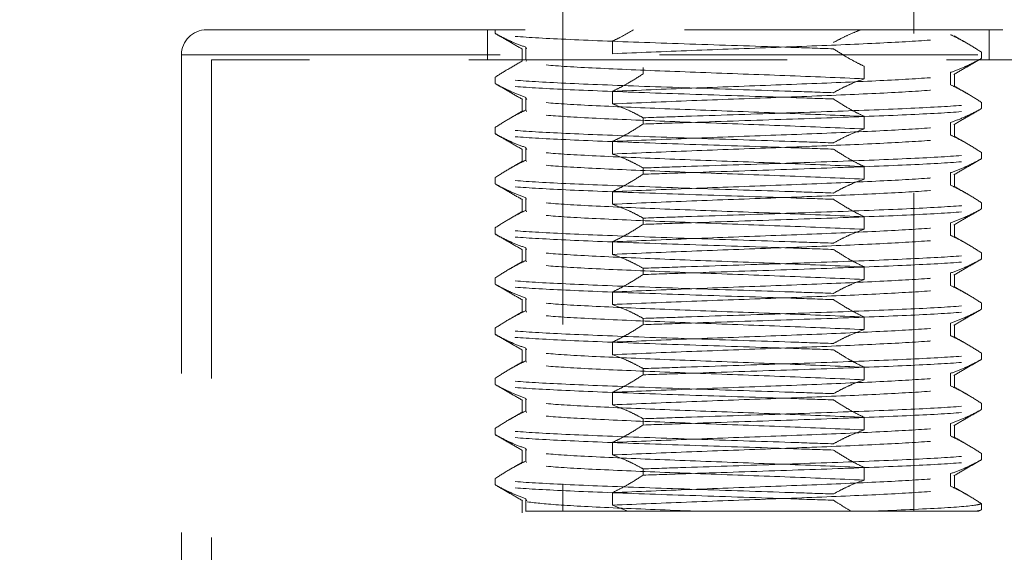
# Model space of a CAD drawing. Header units: millimetres. Extents: x 621 to 813, y 304 to 665.
# Tile 3 of 32: x 633.25 to 637.18, y 327.16 to 329.29. Entities that reach past the tile are written whole.
import ezdxf

# ---------------------------------------------------------------- set-up
doc = ezdxf.new("R2010")
doc.units = ezdxf.units.MM
doc.linetypes.add('HIDDEN', pattern=[1.905, 1.27, -0.635])

msp = doc.modelspace()

# ---------------------------------------------------------------- linework, layer by layer
at = {"color": 7, "linetype": 'HIDDEN', "lineweight": 18}
for p, q in [((635.417, 331.2462), (635.417, 327.3262)), ((634.717, 331.1462), (634.717, 329.2462)), ((636.817, 327.3262), (636.817, 329.7884)), ((633.997, 329.2462), (638.237, 329.2462)), ((635.117, 329.2462), (635.117, 329.1262)), ((635.1475, 329.2319), (635.1475, 329.2462)), ((637.117, 329.1262), (637.117, 329.2462)), ((635.2553, 329.1705), (635.2553, 329.1205)), ((635.2703, 329.1766), (635.2703, 329.1266)), ((635.2727, 329.1706), (635.2703, 329.1766)), ((635.615, 329.1508), (635.615, 329.2008)), ((633.897, 329.1462), (633.897, 321.2462)), ((633.8973, 329.1462), (638.331, 329.1462)), ((637.0865, 329.1319), (637.0865, 329.1569)), ((638.217, 329.1262), (634.017, 329.1262)), ((634.017, 329.1262), (634.017, 321.2462)), ((635.2727, 329.1206), (635.2719, 329.1226)), ((635.7377, 329.0954), (635.7377, 329.0704)), ((636.6191, 329.0508), (636.6191, 329.1008)), ((635.1475, 329.0319), (635.1475, 329.0569)), ((636.9637, 329.0766), (636.9637, 329.0266)), ((636.9788, 329.0205), (636.9788, 329.0705)), ((635.2553, 328.9705), (635.2553, 328.9205)), ((635.2703, 328.9766), (635.2703, 328.9266)), ((635.2736, 328.9685), (635.2703, 328.9766)), ((635.615, 328.9508), (635.615, 329.0008)), ((637.0865, 328.9319), (637.0865, 328.9569)), ((635.2727, 328.9206), (635.2703, 328.9266)), ((635.7377, 328.8954), (635.7377, 328.8704)), ((636.6191, 328.8508), (636.6191, 328.9008)), ((635.1475, 328.8319), (635.1475, 328.8569)), ((636.9637, 328.8766), (636.9637, 328.8266)), ((636.9788, 328.8205), (636.9788, 328.8705)), ((635.2703, 328.7766), (635.2703, 328.7266)), ((635.2736, 328.7685), (635.2703, 328.7766)), ((635.615, 328.7508), (635.615, 328.8008)), ((635.2553, 328.7705), (635.2553, 328.7205)), ((637.0865, 328.7319), (637.0865, 328.7569)), ((635.2727, 328.7206), (635.2703, 328.7266)), ((635.7377, 328.6954), (635.7377, 328.6704)), ((636.6191, 328.6508), (636.6191, 328.7008)), ((635.1475, 328.6319), (635.1475, 328.6569)), ((636.9637, 328.6766), (636.9637, 328.6266)), ((636.9788, 328.6205), (636.9788, 328.6705)), ((635.615, 328.5508), (635.615, 328.6008)), ((635.2553, 328.5705), (635.2553, 328.5205)), ((635.2703, 328.5766), (635.2703, 328.5266)), ((635.2727, 328.5706), (635.2703, 328.5766)), ((637.0865, 328.5319), (637.0865, 328.5569)), ((635.2727, 328.5206), (635.2703, 328.5266)), ((636.6191, 328.4508), (636.6191, 328.5008)), ((635.7377, 328.4954), (635.7377, 328.4704)), ((636.9637, 328.4766), (636.9637, 328.4266)), ((636.9788, 328.4205), (636.9788, 328.4705)), ((635.1475, 328.4319), (635.1475, 328.4569)), ((635.615, 328.3508), (635.615, 328.4008)), ((635.2553, 328.3705), (635.2553, 328.3205)), ((635.2703, 328.3766), (635.2703, 328.3266)), ((635.2727, 328.3706), (635.2703, 328.3766)), ((637.0865, 328.3319), (637.0865, 328.3569)), ((635.2727, 328.3206), (635.2703, 328.3266)), ((635.7377, 328.2954), (635.7377, 328.2704)), ((636.6191, 328.2508), (636.6191, 328.3008)), ((636.9637, 328.2766), (636.9637, 328.2266)), ((636.9788, 328.2205), (636.9788, 328.2705)), ((635.1475, 328.2319), (635.1475, 328.2569)), ((635.615, 328.1508), (635.615, 328.2008)), ((635.2553, 328.1705), (635.2553, 328.1205)), ((635.2703, 328.1766), (635.2703, 328.1266)), ((635.2727, 328.1706), (635.2703, 328.1766)), ((637.0865, 328.1319), (637.0865, 328.1569)), ((635.2727, 328.1206), (635.2703, 328.1266)), ((635.7377, 328.0954), (635.7377, 328.0704)), ((636.6191, 328.0508), (636.6191, 328.1008)), ((636.9637, 328.0766), (636.9637, 328.0266)), ((636.9788, 328.0205), (636.9788, 328.0705)), ((635.1475, 328.0319), (635.1475, 328.0569)), ((635.615, 327.9508), (635.615, 328.0008)), ((635.2553, 327.9705), (635.2553, 327.9205)), ((635.2703, 327.9766), (635.2703, 327.9266)), ((635.2727, 327.9706), (635.2703, 327.9766)), ((637.0865, 327.9319), (637.0865, 327.9569)), ((635.2727, 327.9206), (635.2703, 327.9266)), ((635.7377, 327.8954), (635.7377, 327.8704)), ((636.6191, 327.8508), (636.6191, 327.9008)), ((636.9637, 327.8766), (636.9637, 327.8266)), ((636.9788, 327.8205), (636.9788, 327.8705)), ((635.1475, 327.8319), (635.1475, 327.8569)), ((635.615, 327.7508), (635.615, 327.8008)), ((635.2553, 327.7705), (635.2553, 327.7205)), ((635.2703, 327.7766), (635.2703, 327.7266)), ((635.2727, 327.7706), (635.2703, 327.7766)), ((637.0865, 327.7319), (637.0865, 327.7569)), ((635.2727, 327.7206), (635.2703, 327.7266)), ((635.7377, 327.6954), (635.7377, 327.6704)), ((636.6191, 327.6508), (636.6191, 327.7008)), ((636.9637, 327.6766), (636.9637, 327.6266)), ((635.1475, 327.6319), (635.1475, 327.6569)), ((636.9788, 327.6205), (636.9788, 327.6705)), ((635.615, 327.5508), (635.615, 327.6008)), ((635.2553, 327.5705), (635.2553, 327.5205)), ((635.2703, 327.5766), (635.2703, 327.5266)), ((635.2727, 327.5706), (635.2703, 327.5766)), ((637.0865, 327.5319), (637.0865, 327.5569)), ((635.2727, 327.5206), (635.2703, 327.5266)), ((635.7377, 327.4954), (635.7377, 327.4704)), ((636.6191, 327.4508), (636.6191, 327.5008)), ((635.1475, 327.4319), (635.1475, 327.4569)), ((636.9637, 327.4766), (636.9637, 327.4266)), ((636.9788, 327.4205), (636.9788, 327.4705)), ((635.615, 327.3508), (635.615, 327.4008)), ((635.2553, 327.3705), (635.2553, 327.3205)), ((635.2703, 327.3766), (635.2703, 327.3266)), ((635.2735, 327.3686), (635.2703, 327.3766)), ((635.2685, 327.3262), (635.2703, 327.3266)), ((635.2685, 327.3262), (635.2695, 327.3262)), ((635.2703, 327.3266), (635.2695, 327.3262)), ((635.2695, 327.3262), (635.6771, 327.3262)), ((635.6771, 327.3262), (635.615, 327.3508)), ((636.6388, 327.3262), (636.5692, 327.3262)), ((637.0642, 327.3262), (636.6388, 327.3262)), ((637.0642, 327.3262), (637.0865, 327.3319)), ((637.076, 327.3262), (637.0642, 327.3262)), ((637.0865, 327.3319), (637.076, 327.3262)), ((637.0865, 327.3319), (637.0865, 327.3569))]:
    msp.add_line(p, q, dxfattribs=at)
at = {"color": 7, "linetype": 'Continuous', "lineweight": 25}
msp.add_arc((636.117, 317.5506), 15, 100.58418, 244.32071, dxfattribs=at)
at = {"color": 7, "linetype": 'HIDDEN', "lineweight": 18}
for centre, radius, start, end in [((636.117, 317.5506), 14.6, 94.3209, 247.80826), ((633.997, 329.1462), 0.1, 90, 180)]:
    msp.add_arc(centre, radius, start, end, dxfattribs=at)
for points, knots in [([(635.615, 329.2008), (635.6265, 329.2063), (635.6548, 329.22), (635.6828, 329.2364), (635.6993, 329.2462)], [0, 0, 0, 0, 0.406614, 1, 1, 1, 1]), ([(636.4963, 329.1954), (636.5077, 329.2016), (636.5315, 329.2145), (636.568, 329.2317), (636.5932, 329.2413), (636.6058, 329.2462)], [0, 0, 0, 0, 0.316463, 0.658022, 1, 1, 1, 1]), ([(635.1475, 329.2319), (635.159, 329.2257), (635.1818, 329.2134), (635.2227, 329.194), (635.2523, 329.1831), (635.2703, 329.1766)], [0, 0, 0, 0, 0.282643, 0.565293, 1, 1, 1, 1]), ([(636.4963, 329.1704), (636.4402, 329.1723), (636.2651, 329.1783), (635.9429, 329.1887), (635.5815, 329.2012), (635.3024, 329.2136), (635.1693, 329.2241), (635.1528, 329.23), (635.1475, 329.2319)], [0, 0, 0, 0, 0.095434, 0.297717, 0.5, 0.702283, 0.904566, 1, 1, 1, 1]), ([(635.1486, 329.2311), (635.1667, 329.2207), (635.2029, 329.1998), (635.239, 329.1789), (635.2571, 329.1684)], [0, 0, 0, 0, 0.500036, 1, 1, 1, 1]), ([(635.615, 329.1508), (635.7174, 329.1551), (635.9194, 329.1635), (636.272, 329.1762), (636.5932, 329.1887), (636.8386, 329.2012), (636.9773, 329.2125), (636.9666, 329.2196), (636.9621, 329.2226)], [0, 0, 0, 0, 0.179296, 0.353411, 0.527526, 0.701641, 0.875756, 1, 1, 1, 1]), ([(636.9637, 329.2266), (636.9752, 329.221), (636.9983, 329.2098), (637.0393, 329.187), (637.0685, 329.1684), (637.0865, 329.1569)], [0, 0, 0, 0, 0.278221, 0.556433, 1, 1, 1, 1]), ([(637.0317, 329.1909), (637.0315, 329.191), (637.0133, 329.2015), (636.9951, 329.212), (636.9771, 329.2225)], [0, 0, 0, 0, 0.006872, 1, 1, 1, 1]), ([(636.6191, 329.1008), (636.6075, 329.1064), (636.5845, 329.1175), (636.5435, 329.1403), (636.5142, 329.159), (636.4963, 329.1704)], [0, 0, 0, 0, 0.278221, 0.556433, 1, 1, 1, 1]), ([(637.0865, 329.1319), (637.075, 329.1257), (637.0522, 329.1134), (637.0113, 329.094), (636.9817, 329.0831), (636.9637, 329.0766)], [0, 0, 0, 0, 0.282643, 0.565293, 1, 1, 1, 1]), ([(636.977, 329.0684), (636.995, 329.0789), (637.0312, 329.0998), (637.0673, 329.1207), (637.0854, 329.1311)], [0, 0, 0, 0, 0.499964, 1, 1, 1, 1]), ([(635.2024, 329.0909), (635.2021, 329.0907), (635.1836, 329.0805), (635.1655, 329.0686), (635.1475, 329.0569)], [0, 0, 0, 0, 0.01433, 1, 1, 1, 1]), ([(635.2569, 329.1225), (635.2389, 329.112), (635.2207, 329.1015), (635.2025, 329.091), (635.2023, 329.0909)], [0, 0, 0, 0, 0.993128, 1, 1, 1, 1]), ([(636.6191, 329.0508), (636.5167, 329.0551), (636.3148, 329.0635), (635.9614, 329.0762), (635.6432, 329.0887), (635.3864, 329.1012), (635.3125, 329.1095), (635.2755, 329.1137)], [0, 0, 0, 0, 0.204733, 0.403549, 0.602366, 0.801183, 1, 1, 1, 1]), ([(636.4963, 328.9954), (636.4402, 328.9973), (636.2651, 329.0033), (635.9429, 329.0137), (635.5815, 329.0262), (635.3024, 329.0386), (635.1693, 329.0491), (635.1528, 329.055), (635.1475, 329.0569)], [0, 0, 0, 0, 0.095434, 0.297717, 0.5, 0.702283, 0.904566, 1, 1, 1, 1]), ([(635.615, 329.0008), (635.7174, 329.0051), (635.9194, 329.0135), (636.2719, 329.0262), (636.5935, 329.0387), (636.8376, 329.0512), (636.9722, 329.0618), (636.9641, 329.0683), (636.9613, 329.0706)], [0, 0, 0, 0, 0.1844717, 0.3636132, 0.5427547, 0.7218962, 0.9010376, 1, 1, 1, 1]), ([(635.615, 329.0008), (635.6265, 329.0064), (635.6495, 329.0175), (635.6905, 329.0403), (635.7198, 329.059), (635.7377, 329.0704)], [0, 0, 0, 0, 0.278221, 0.556433, 1, 1, 1, 1]), ([(636.4963, 328.9954), (636.5077, 329.0016), (636.5306, 329.014), (636.5714, 329.0333), (636.6011, 329.0442), (636.6191, 329.0508)], [0, 0, 0, 0, 0.282643, 0.565293, 1, 1, 1, 1]), ([(635.1475, 329.0319), (635.159, 329.0257), (635.1818, 329.0134), (635.2227, 328.994), (635.2523, 328.9831), (635.2703, 328.9766)], [0, 0, 0, 0, 0.282643, 0.565293, 1, 1, 1, 1]), ([(636.4963, 328.9704), (636.4402, 328.9723), (636.2651, 328.9783), (635.9429, 328.9887), (635.5815, 329.0012), (635.3024, 329.0136), (635.1693, 329.0241), (635.1528, 329.03), (635.1475, 329.0319)], [0, 0, 0, 0, 0.095434, 0.297717, 0.5, 0.702283, 0.904566, 1, 1, 1, 1]), ([(635.1486, 329.0311), (635.1667, 329.0207), (635.2029, 328.9998), (635.239, 328.9789), (635.2571, 328.9684)], [0, 0, 0, 0, 0.500036, 1, 1, 1, 1]), ([(635.615, 328.9508), (635.7174, 328.9551), (635.9194, 328.9635), (636.2719, 328.9762), (636.5935, 328.9887), (636.8376, 329.0012), (636.9722, 329.0118), (636.9642, 329.0183), (636.9613, 329.0206)], [0, 0, 0, 0, 0.184426, 0.363522, 0.542619, 0.721716, 0.900812, 1, 1, 1, 1]), ([(636.9637, 329.0266), (636.9752, 329.021), (636.9983, 329.0098), (637.0393, 328.987), (637.0685, 328.9684), (637.0865, 328.9569)], [0, 0, 0, 0, 0.278221, 0.556433, 1, 1, 1, 1]), ([(637.0317, 328.9909), (637.0315, 328.991), (637.0133, 329.0015), (636.9951, 329.012), (636.9771, 329.0225)], [0, 0, 0, 0, 0.006872, 1, 1, 1, 1]), ([(636.6191, 328.9008), (636.6075, 328.9064), (636.5845, 328.9175), (636.5435, 328.9403), (636.5142, 328.959), (636.4963, 328.9704)], [0, 0, 0, 0, 0.278221, 0.556433, 1, 1, 1, 1]), ([(636.6191, 328.9008), (636.5167, 328.9051), (636.3148, 328.9135), (635.9614, 328.9262), (635.6432, 328.9387), (635.3864, 328.9512), (635.3125, 328.9595), (635.2755, 328.9637)], [0, 0, 0, 0, 0.204733, 0.403549, 0.602366, 0.801183, 1, 1, 1, 1]), ([(635.7377, 328.8954), (635.7263, 328.9016), (635.7034, 328.914), (635.6626, 328.9333), (635.6329, 328.9442), (635.615, 328.9508)], [0, 0, 0, 0, 0.2826427, 0.5652926, 1, 1, 1, 1]), ([(635.7377, 328.8954), (635.7938, 328.8973), (635.9689, 328.9033), (636.2911, 328.9137), (636.6526, 328.9262), (636.9316, 328.9386), (637.0647, 328.9491), (637.0812, 328.955), (637.0865, 328.9569)], [0, 0, 0, 0, 0.095434, 0.297717, 0.5, 0.702283, 0.904566, 1, 1, 1, 1]), ([(635.7377, 328.8704), (635.7938, 328.8723), (635.9689, 328.8783), (636.2911, 328.8887), (636.6526, 328.9012), (636.9316, 328.9136), (637.0647, 328.9241), (637.0812, 328.93), (637.0865, 328.9319)], [0, 0, 0, 0, 0.095434, 0.297717, 0.5, 0.702283, 0.904566, 1, 1, 1, 1]), ([(637.0865, 328.9319), (637.075, 328.9257), (637.0522, 328.9134), (637.0113, 328.894), (636.9817, 328.8831), (636.9637, 328.8766)], [0, 0, 0, 0, 0.282643, 0.565293, 1, 1, 1, 1]), ([(636.977, 328.8684), (636.995, 328.8789), (637.0312, 328.8998), (637.0673, 328.9207), (637.0854, 328.9311)], [0, 0, 0, 0, 0.499964, 1, 1, 1, 1]), ([(635.2703, 328.9266), (635.2588, 328.921), (635.2357, 328.9098), (635.1947, 328.887), (635.1655, 328.8684), (635.1475, 328.8569)], [0, 0, 0, 0, 0.278221, 0.556433, 1, 1, 1, 1]), ([(635.2569, 328.9225), (635.2389, 328.912), (635.2207, 328.9015), (635.2025, 328.891), (635.2023, 328.8909)], [0, 0, 0, 0, 0.993128, 1, 1, 1, 1]), ([(636.6191, 328.8508), (636.5167, 328.8551), (636.3148, 328.8635), (635.9614, 328.8762), (635.6432, 328.8887), (635.3864, 328.9012), (635.3125, 328.9095), (635.2755, 328.9137)], [0, 0, 0, 0, 0.204733, 0.403549, 0.602366, 0.801183, 1, 1, 1, 1]), ([(636.4963, 328.7954), (636.4402, 328.7973), (636.2651, 328.8033), (635.9429, 328.8137), (635.5815, 328.8262), (635.3024, 328.8386), (635.1693, 328.8491), (635.1528, 328.855), (635.1475, 328.8569)], [0, 0, 0, 0, 0.095434, 0.297717, 0.5, 0.702283, 0.904566, 1, 1, 1, 1]), ([(635.615, 328.8008), (635.7174, 328.8051), (635.9194, 328.8135), (636.2719, 328.8262), (636.5935, 328.8387), (636.8376, 328.8512), (636.9722, 328.8618), (636.9641, 328.8683), (636.9613, 328.8706)], [0, 0, 0, 0, 0.184472, 0.363613, 0.542755, 0.721896, 0.901038, 1, 1, 1, 1]), ([(635.615, 328.8008), (635.6265, 328.8064), (635.6495, 328.8175), (635.6905, 328.8403), (635.7198, 328.859), (635.7377, 328.8704)], [0, 0, 0, 0, 0.278221, 0.556433, 1, 1, 1, 1]), ([(635.1475, 328.8319), (635.159, 328.8257), (635.1818, 328.8134), (635.2227, 328.794), (635.2523, 328.7831), (635.2703, 328.7766)], [0, 0, 0, 0, 0.282643, 0.565293, 1, 1, 1, 1]), ([(636.4963, 328.7704), (636.4402, 328.7723), (636.2651, 328.7783), (635.9429, 328.7887), (635.5815, 328.8012), (635.3024, 328.8136), (635.1693, 328.8241), (635.1528, 328.83), (635.1475, 328.8319)], [0, 0, 0, 0, 0.095434, 0.297717, 0.5, 0.702283, 0.904566, 1, 1, 1, 1]), ([(635.1486, 328.8311), (635.1667, 328.8207), (635.2029, 328.7998), (635.239, 328.7789), (635.2571, 328.7684)], [0, 0, 0, 0, 0.500036, 1, 1, 1, 1]), ([(635.615, 328.7508), (635.7174, 328.7551), (635.9194, 328.7635), (636.2719, 328.7762), (636.5935, 328.7887), (636.8376, 328.8012), (636.9722, 328.8118), (636.9642, 328.8183), (636.9613, 328.8206)], [0, 0, 0, 0, 0.184426, 0.363522, 0.542619, 0.721716, 0.900812, 1, 1, 1, 1]), ([(636.4963, 328.7954), (636.5077, 328.8016), (636.5306, 328.814), (636.5714, 328.8333), (636.6011, 328.8442), (636.6191, 328.8508)], [0, 0, 0, 0, 0.282643, 0.565293, 1, 1, 1, 1]), ([(636.9637, 328.8266), (636.9752, 328.821), (636.9983, 328.8098), (637.0393, 328.787), (637.0685, 328.7684), (637.0865, 328.7569)], [0, 0, 0, 0, 0.278221, 0.556433, 1, 1, 1, 1]), ([(637.0317, 328.7909), (637.0315, 328.791), (637.0133, 328.8015), (636.9951, 328.812), (636.9771, 328.8225)], [0, 0, 0, 0, 0.006872, 1, 1, 1, 1]), ([(636.6191, 328.7008), (636.5167, 328.7051), (636.3148, 328.7135), (635.9614, 328.7262), (635.6432, 328.7387), (635.3864, 328.7512), (635.3125, 328.7595), (635.2755, 328.7637)], [0, 0, 0, 0, 0.204733, 0.403549, 0.602366, 0.801183, 1, 1, 1, 1]), ([(635.7377, 328.6954), (635.7263, 328.7016), (635.7034, 328.714), (635.6626, 328.7333), (635.6329, 328.7442), (635.615, 328.7508)], [0, 0, 0, 0, 0.2826427, 0.5652926, 1, 1, 1, 1]), ([(635.7377, 328.6954), (635.7938, 328.6973), (635.9689, 328.7033), (636.2911, 328.7137), (636.6526, 328.7262), (636.9316, 328.7386), (637.0647, 328.7491), (637.0812, 328.755), (637.0865, 328.7569)], [0, 0, 0, 0, 0.095434, 0.297717, 0.5, 0.702283, 0.904566, 1, 1, 1, 1]), ([(636.6191, 328.7008), (636.6075, 328.7064), (636.5845, 328.7175), (636.5435, 328.7403), (636.5142, 328.759), (636.4963, 328.7704)], [0, 0, 0, 0, 0.278221, 0.556433, 1, 1, 1, 1]), ([(635.2703, 328.7266), (635.2588, 328.721), (635.2357, 328.7098), (635.1947, 328.687), (635.1655, 328.6684), (635.1475, 328.6569)], [0, 0, 0, 0, 0.278221, 0.556433, 1, 1, 1, 1]), ([(635.2569, 328.7225), (635.2389, 328.712), (635.2207, 328.7015), (635.2025, 328.691), (635.2023, 328.6909)], [0, 0, 0, 0, 0.993128, 1, 1, 1, 1]), ([(636.6191, 328.6508), (636.5167, 328.6551), (636.3148, 328.6635), (635.9614, 328.6762), (635.6432, 328.6887), (635.3864, 328.7012), (635.3125, 328.7095), (635.2755, 328.7137)], [0, 0, 0, 0, 0.204733, 0.403549, 0.602366, 0.801183, 1, 1, 1, 1]), ([(635.7377, 328.6704), (635.7938, 328.6723), (635.9689, 328.6783), (636.2911, 328.6887), (636.6526, 328.7012), (636.9316, 328.7136), (637.0647, 328.7241), (637.0812, 328.73), (637.0865, 328.7319)], [0, 0, 0, 0, 0.095434, 0.297717, 0.5, 0.702283, 0.904566, 1, 1, 1, 1]), ([(637.0865, 328.7319), (637.075, 328.7257), (637.0522, 328.7134), (637.0113, 328.694), (636.9817, 328.6831), (636.9637, 328.6766)], [0, 0, 0, 0, 0.282643, 0.565293, 1, 1, 1, 1]), ([(636.977, 328.6684), (636.995, 328.6789), (637.0312, 328.6998), (637.0673, 328.7207), (637.0854, 328.7311)], [0, 0, 0, 0, 0.499964, 1, 1, 1, 1]), ([(636.4963, 328.5954), (636.4402, 328.5973), (636.2651, 328.6033), (635.9429, 328.6137), (635.5815, 328.6262), (635.3024, 328.6386), (635.1693, 328.6491), (635.1528, 328.655), (635.1475, 328.6569)], [0, 0, 0, 0, 0.095434, 0.297717, 0.5, 0.702283, 0.904566, 1, 1, 1, 1]), ([(635.615, 328.6008), (635.7174, 328.6051), (635.9194, 328.6135), (636.2719, 328.6262), (636.5935, 328.6387), (636.8376, 328.6512), (636.9722, 328.6618), (636.9641, 328.6683), (636.9613, 328.6706)], [0, 0, 0, 0, 0.1844717, 0.3636132, 0.5427547, 0.7218962, 0.9010376, 1, 1, 1, 1]), ([(635.615, 328.6008), (635.6265, 328.6064), (635.6495, 328.6175), (635.6905, 328.6403), (635.7198, 328.659), (635.7377, 328.6704)], [0, 0, 0, 0, 0.2782208, 0.5564334, 1, 1, 1, 1]), ([(635.1475, 328.6319), (635.159, 328.6257), (635.1818, 328.6134), (635.2227, 328.594), (635.2523, 328.5831), (635.2703, 328.5766)], [0, 0, 0, 0, 0.282643, 0.565293, 1, 1, 1, 1]), ([(636.4963, 328.5704), (636.4402, 328.5723), (636.2651, 328.5783), (635.9429, 328.5887), (635.5815, 328.6012), (635.3024, 328.6136), (635.1693, 328.6241), (635.1528, 328.63), (635.1475, 328.6319)], [0, 0, 0, 0, 0.095434, 0.297717, 0.5, 0.702283, 0.904566, 1, 1, 1, 1]), ([(635.1486, 328.6311), (635.1667, 328.6207), (635.2029, 328.5998), (635.239, 328.5789), (635.2571, 328.5684)], [0, 0, 0, 0, 0.5000359, 1, 1, 1, 1]), ([(635.615, 328.5508), (635.7174, 328.5551), (635.9194, 328.5635), (636.2719, 328.5762), (636.5935, 328.5887), (636.8376, 328.6012), (636.9722, 328.6118), (636.9642, 328.6183), (636.9613, 328.6206)], [0, 0, 0, 0, 0.184426, 0.363522, 0.542619, 0.721716, 0.900812, 1, 1, 1, 1]), ([(636.4963, 328.5954), (636.5077, 328.6016), (636.5306, 328.614), (636.5714, 328.6333), (636.6011, 328.6442), (636.6191, 328.6508)], [0, 0, 0, 0, 0.282643, 0.565293, 1, 1, 1, 1]), ([(636.9637, 328.6266), (636.9752, 328.621), (636.9983, 328.6098), (637.0393, 328.587), (637.0685, 328.5684), (637.0865, 328.5569)], [0, 0, 0, 0, 0.278221, 0.556433, 1, 1, 1, 1]), ([(637.0317, 328.5909), (637.0315, 328.591), (637.0133, 328.6015), (636.9951, 328.612), (636.9771, 328.6225)], [0, 0, 0, 0, 0.006872, 1, 1, 1, 1]), ([(636.6191, 328.5008), (636.5167, 328.5051), (636.3148, 328.5135), (635.9614, 328.5262), (635.6432, 328.5387), (635.3864, 328.5512), (635.3125, 328.5595), (635.2755, 328.5637)], [0, 0, 0, 0, 0.204733, 0.403549, 0.602366, 0.801183, 1, 1, 1, 1]), ([(635.7377, 328.4954), (635.7263, 328.5016), (635.7034, 328.514), (635.6626, 328.5333), (635.6329, 328.5442), (635.615, 328.5508)], [0, 0, 0, 0, 0.282643, 0.565293, 1, 1, 1, 1]), ([(635.7377, 328.4954), (635.7938, 328.4973), (635.9689, 328.5033), (636.2911, 328.5137), (636.6526, 328.5262), (636.9316, 328.5386), (637.0647, 328.5491), (637.0812, 328.555), (637.0865, 328.5569)], [0, 0, 0, 0, 0.095434, 0.297717, 0.5, 0.702283, 0.904566, 1, 1, 1, 1]), ([(636.6191, 328.5008), (636.6075, 328.5064), (636.5845, 328.5175), (636.5435, 328.5403), (636.5142, 328.559), (636.4963, 328.5704)], [0, 0, 0, 0, 0.278221, 0.556433, 1, 1, 1, 1]), ([(635.2703, 328.5266), (635.2588, 328.521), (635.2357, 328.5098), (635.1947, 328.487), (635.1655, 328.4684), (635.1475, 328.4569)], [0, 0, 0, 0, 0.278221, 0.556433, 1, 1, 1, 1]), ([(635.2569, 328.5225), (635.2389, 328.512), (635.2207, 328.5015), (635.2025, 328.491), (635.2023, 328.4909)], [0, 0, 0, 0, 0.993128, 1, 1, 1, 1]), ([(636.6191, 328.4508), (636.5167, 328.4551), (636.3148, 328.4635), (635.9614, 328.4762), (635.6432, 328.4887), (635.3864, 328.5012), (635.3125, 328.5095), (635.2755, 328.5137)], [0, 0, 0, 0, 0.204733, 0.403549, 0.602366, 0.801183, 1, 1, 1, 1]), ([(635.7377, 328.4704), (635.7938, 328.4723), (635.9689, 328.4783), (636.2911, 328.4887), (636.6526, 328.5012), (636.9316, 328.5136), (637.0647, 328.5241), (637.0812, 328.53), (637.0865, 328.5319)], [0, 0, 0, 0, 0.095434, 0.297717, 0.5, 0.702283, 0.904566, 1, 1, 1, 1]), ([(637.0865, 328.5319), (637.075, 328.5257), (637.0522, 328.5134), (637.0113, 328.494), (636.9817, 328.4831), (636.9637, 328.4766)], [0, 0, 0, 0, 0.282643, 0.565293, 1, 1, 1, 1]), ([(636.977, 328.4684), (636.995, 328.4789), (637.0312, 328.4998), (637.0673, 328.5207), (637.0854, 328.5311)], [0, 0, 0, 0, 0.499964, 1, 1, 1, 1]), ([(635.615, 328.4008), (635.7174, 328.4051), (635.9194, 328.4135), (636.2719, 328.4262), (636.5935, 328.4387), (636.8376, 328.4512), (636.9722, 328.4618), (636.9641, 328.4683), (636.9613, 328.4706)], [0, 0, 0, 0, 0.184472, 0.363613, 0.542755, 0.721896, 0.901038, 1, 1, 1, 1]), ([(635.615, 328.4008), (635.6265, 328.4064), (635.6495, 328.4175), (635.6905, 328.4403), (635.7198, 328.459), (635.7377, 328.4704)], [0, 0, 0, 0, 0.278221, 0.556433, 1, 1, 1, 1]), ([(636.4963, 328.3954), (636.4402, 328.3973), (636.2651, 328.4033), (635.9429, 328.4137), (635.5815, 328.4262), (635.3024, 328.4386), (635.1693, 328.4491), (635.1528, 328.455), (635.1475, 328.4569)], [0, 0, 0, 0, 0.095434, 0.297717, 0.5, 0.702283, 0.904566, 1, 1, 1, 1]), ([(635.1475, 328.4319), (635.159, 328.4257), (635.1818, 328.4134), (635.2227, 328.394), (635.2523, 328.3831), (635.2703, 328.3766)], [0, 0, 0, 0, 0.282643, 0.565293, 1, 1, 1, 1]), ([(636.4963, 328.3704), (636.4402, 328.3723), (636.2651, 328.3783), (635.9429, 328.3887), (635.5815, 328.4012), (635.3024, 328.4136), (635.1693, 328.4241), (635.1528, 328.43), (635.1475, 328.4319)], [0, 0, 0, 0, 0.095434, 0.297717, 0.5, 0.702283, 0.904566, 1, 1, 1, 1]), ([(635.1486, 328.4311), (635.1667, 328.4207), (635.2029, 328.3998), (635.239, 328.3789), (635.2571, 328.3684)], [0, 0, 0, 0, 0.500036, 1, 1, 1, 1]), ([(635.615, 328.3508), (635.7174, 328.3551), (635.9194, 328.3635), (636.2719, 328.3762), (636.5935, 328.3887), (636.8376, 328.4012), (636.9722, 328.4118), (636.9642, 328.4183), (636.9613, 328.4206)], [0, 0, 0, 0, 0.184426, 0.363522, 0.542619, 0.721716, 0.900812, 1, 1, 1, 1]), ([(636.4963, 328.3954), (636.5077, 328.4016), (636.5306, 328.414), (636.5714, 328.4333), (636.6011, 328.4442), (636.6191, 328.4508)], [0, 0, 0, 0, 0.282643, 0.565293, 1, 1, 1, 1]), ([(636.9637, 328.4266), (636.9752, 328.421), (636.9983, 328.4098), (637.0393, 328.387), (637.0685, 328.3684), (637.0865, 328.3569)], [0, 0, 0, 0, 0.278221, 0.556433, 1, 1, 1, 1]), ([(637.0317, 328.3909), (637.0315, 328.391), (637.0133, 328.4015), (636.9951, 328.412), (636.9771, 328.4225)], [0, 0, 0, 0, 0.006872, 1, 1, 1, 1]), ([(636.6191, 328.3008), (636.5167, 328.3051), (636.3148, 328.3135), (635.9614, 328.3262), (635.6432, 328.3387), (635.3864, 328.3512), (635.3125, 328.3595), (635.2755, 328.3637)], [0, 0, 0, 0, 0.204733, 0.403549, 0.602366, 0.801183, 1, 1, 1, 1]), ([(635.7377, 328.2954), (635.7263, 328.3016), (635.7034, 328.314), (635.6626, 328.3333), (635.6329, 328.3442), (635.615, 328.3508)], [0, 0, 0, 0, 0.282643, 0.565293, 1, 1, 1, 1]), ([(635.7377, 328.2954), (635.7938, 328.2973), (635.9689, 328.3033), (636.2911, 328.3137), (636.6526, 328.3262), (636.9316, 328.3386), (637.0647, 328.3491), (637.0812, 328.355), (637.0865, 328.3569)], [0, 0, 0, 0, 0.095434, 0.297717, 0.5, 0.702283, 0.904566, 1, 1, 1, 1]), ([(636.6191, 328.3008), (636.6075, 328.3064), (636.5845, 328.3175), (636.5435, 328.3403), (636.5142, 328.359), (636.4963, 328.3704)], [0, 0, 0, 0, 0.278221, 0.556433, 1, 1, 1, 1]), ([(635.2703, 328.3266), (635.2588, 328.321), (635.2357, 328.3098), (635.1947, 328.287), (635.1655, 328.2684), (635.1475, 328.2569)], [0, 0, 0, 0, 0.278221, 0.556433, 1, 1, 1, 1]), ([(635.2569, 328.3225), (635.2389, 328.312), (635.2207, 328.3015), (635.2025, 328.291), (635.2023, 328.2909)], [0, 0, 0, 0, 0.993128, 1, 1, 1, 1]), ([(636.6191, 328.2508), (636.5167, 328.2551), (636.3148, 328.2635), (635.9614, 328.2762), (635.6432, 328.2887), (635.3864, 328.3012), (635.3125, 328.3095), (635.2755, 328.3137)], [0, 0, 0, 0, 0.204733, 0.403549, 0.602366, 0.801183, 1, 1, 1, 1]), ([(635.7377, 328.2704), (635.7938, 328.2723), (635.9689, 328.2783), (636.2911, 328.2887), (636.6526, 328.3012), (636.9316, 328.3136), (637.0647, 328.3241), (637.0812, 328.33), (637.0865, 328.3319)], [0, 0, 0, 0, 0.095434, 0.297717, 0.5, 0.702283, 0.904566, 1, 1, 1, 1]), ([(637.0865, 328.3319), (637.075, 328.3257), (637.0522, 328.3134), (637.0113, 328.294), (636.9817, 328.2831), (636.9637, 328.2766)], [0, 0, 0, 0, 0.282643, 0.565293, 1, 1, 1, 1]), ([(636.977, 328.2684), (636.995, 328.2789), (637.0312, 328.2998), (637.0673, 328.3207), (637.0854, 328.3311)], [0, 0, 0, 0, 0.499964, 1, 1, 1, 1]), ([(635.615, 328.2008), (635.7174, 328.2051), (635.9194, 328.2135), (636.2719, 328.2262), (636.5935, 328.2387), (636.8376, 328.2512), (636.9722, 328.2618), (636.9641, 328.2683), (636.9613, 328.2706)], [0, 0, 0, 0, 0.184472, 0.363613, 0.542755, 0.721896, 0.901038, 1, 1, 1, 1]), ([(635.615, 328.2008), (635.6265, 328.2064), (635.6495, 328.2175), (635.6905, 328.2403), (635.7198, 328.259), (635.7377, 328.2704)], [0, 0, 0, 0, 0.278221, 0.556433, 1, 1, 1, 1]), ([(636.4963, 328.1954), (636.4402, 328.1973), (636.2651, 328.2033), (635.9429, 328.2137), (635.5815, 328.2262), (635.3024, 328.2386), (635.1693, 328.2491), (635.1528, 328.255), (635.1475, 328.2569)], [0, 0, 0, 0, 0.095434, 0.297717, 0.5, 0.702283, 0.904566, 1, 1, 1, 1]), ([(635.1475, 328.2319), (635.159, 328.2257), (635.1818, 328.2134), (635.2227, 328.194), (635.2523, 328.1831), (635.2703, 328.1766)], [0, 0, 0, 0, 0.282643, 0.565293, 1, 1, 1, 1]), ([(636.4963, 328.1704), (636.4402, 328.1723), (636.2651, 328.1783), (635.9429, 328.1887), (635.5815, 328.2012), (635.3024, 328.2136), (635.1693, 328.2241), (635.1528, 328.23), (635.1475, 328.2319)], [0, 0, 0, 0, 0.095434, 0.297717, 0.5, 0.702283, 0.904566, 1, 1, 1, 1]), ([(635.1486, 328.2311), (635.1667, 328.2207), (635.2029, 328.1998), (635.239, 328.1789), (635.2571, 328.1684)], [0, 0, 0, 0, 0.500036, 1, 1, 1, 1]), ([(636.4963, 328.1954), (636.5077, 328.2016), (636.5306, 328.214), (636.5714, 328.2333), (636.6011, 328.2442), (636.6191, 328.2508)], [0, 0, 0, 0, 0.282643, 0.565293, 1, 1, 1, 1]), ([(636.9637, 328.2266), (636.9752, 328.221), (636.9983, 328.2098), (637.0393, 328.187), (637.0685, 328.1684), (637.0865, 328.1569)], [0, 0, 0, 0, 0.278221, 0.556433, 1, 1, 1, 1]), ([(635.615, 328.1508), (635.7174, 328.1551), (635.9194, 328.1635), (636.2719, 328.1762), (636.5935, 328.1887), (636.8376, 328.2012), (636.9722, 328.2118), (636.9642, 328.2183), (636.9613, 328.2206)], [0, 0, 0, 0, 0.1844256, 0.3635223, 0.542619, 0.7217157, 0.9008124, 1, 1, 1, 1]), ([(637.0317, 328.1909), (637.0315, 328.191), (637.0133, 328.2015), (636.9951, 328.212), (636.9771, 328.2225)], [0, 0, 0, 0, 0.006872, 1, 1, 1, 1]), ([(636.6191, 328.1008), (636.5167, 328.1051), (636.3148, 328.1135), (635.9614, 328.1262), (635.6432, 328.1387), (635.3864, 328.1512), (635.3125, 328.1595), (635.2755, 328.1637)], [0, 0, 0, 0, 0.204733, 0.403549, 0.602366, 0.801183, 1, 1, 1, 1]), ([(635.7377, 328.0954), (635.7263, 328.1016), (635.7034, 328.114), (635.6626, 328.1333), (635.6329, 328.1442), (635.615, 328.1508)], [0, 0, 0, 0, 0.282643, 0.565293, 1, 1, 1, 1]), ([(635.7377, 328.0954), (635.7938, 328.0973), (635.9689, 328.1033), (636.2911, 328.1137), (636.6526, 328.1262), (636.9316, 328.1386), (637.0647, 328.1491), (637.0812, 328.155), (637.0865, 328.1569)], [0, 0, 0, 0, 0.095434, 0.297717, 0.5, 0.702283, 0.904566, 1, 1, 1, 1]), ([(636.6191, 328.1008), (636.6075, 328.1064), (636.5845, 328.1175), (636.5435, 328.1403), (636.5142, 328.159), (636.4963, 328.1704)], [0, 0, 0, 0, 0.278221, 0.556433, 1, 1, 1, 1]), ([(635.2703, 328.1266), (635.2588, 328.121), (635.2357, 328.1098), (635.1947, 328.087), (635.1655, 328.0684), (635.1475, 328.0569)], [0, 0, 0, 0, 0.2782208, 0.5564334, 1, 1, 1, 1]), ([(635.2569, 328.1225), (635.2389, 328.112), (635.2207, 328.1015), (635.2025, 328.091), (635.2023, 328.0909)], [0, 0, 0, 0, 0.9931284, 1, 1, 1, 1]), ([(636.6191, 328.0508), (636.5167, 328.0551), (636.3148, 328.0635), (635.9614, 328.0762), (635.6432, 328.0887), (635.3864, 328.1012), (635.3125, 328.1095), (635.2755, 328.1137)], [0, 0, 0, 0, 0.204733, 0.403549, 0.602366, 0.801183, 1, 1, 1, 1]), ([(635.7377, 328.0704), (635.7938, 328.0723), (635.9689, 328.0783), (636.2911, 328.0887), (636.6526, 328.1012), (636.9316, 328.1136), (637.0647, 328.1241), (637.0812, 328.13), (637.0865, 328.1319)], [0, 0, 0, 0, 0.0954343, 0.2977172, 0.5, 0.7022828, 0.9045657, 1, 1, 1, 1]), ([(637.0865, 328.1319), (637.075, 328.1257), (637.0522, 328.1134), (637.0113, 328.094), (636.9817, 328.0831), (636.9637, 328.0766)], [0, 0, 0, 0, 0.282643, 0.565293, 1, 1, 1, 1]), ([(636.977, 328.0684), (636.995, 328.0789), (637.0312, 328.0998), (637.0673, 328.1207), (637.0854, 328.1311)], [0, 0, 0, 0, 0.4999641, 1, 1, 1, 1]), ([(635.615, 328.0008), (635.7174, 328.0051), (635.9194, 328.0135), (636.2719, 328.0262), (636.5935, 328.0387), (636.8376, 328.0512), (636.9722, 328.0618), (636.9641, 328.0683), (636.9613, 328.0706)], [0, 0, 0, 0, 0.1844717, 0.3636132, 0.5427547, 0.7218962, 0.9010376, 1, 1, 1, 1]), ([(635.615, 328.0008), (635.6265, 328.0064), (635.6495, 328.0175), (635.6905, 328.0403), (635.7198, 328.059), (635.7377, 328.0704)], [0, 0, 0, 0, 0.2782208, 0.5564334, 1, 1, 1, 1]), ([(636.4963, 327.9954), (636.4402, 327.9973), (636.2651, 328.0033), (635.9429, 328.0137), (635.5815, 328.0262), (635.3024, 328.0386), (635.1693, 328.0491), (635.1528, 328.055), (635.1475, 328.0569)], [0, 0, 0, 0, 0.095434, 0.297717, 0.5, 0.702283, 0.904566, 1, 1, 1, 1]), ([(635.1475, 328.0319), (635.159, 328.0257), (635.1818, 328.0134), (635.2227, 327.994), (635.2523, 327.9831), (635.2703, 327.9766)], [0, 0, 0, 0, 0.282643, 0.565293, 1, 1, 1, 1]), ([(636.4963, 327.9704), (636.4402, 327.9723), (636.2651, 327.9783), (635.9429, 327.9887), (635.5815, 328.0012), (635.3024, 328.0136), (635.1693, 328.0241), (635.1528, 328.03), (635.1475, 328.0319)], [0, 0, 0, 0, 0.095434, 0.297717, 0.5, 0.702283, 0.904566, 1, 1, 1, 1]), ([(635.1486, 328.0311), (635.1667, 328.0207), (635.2029, 327.9998), (635.239, 327.9789), (635.2571, 327.9684)], [0, 0, 0, 0, 0.500036, 1, 1, 1, 1]), ([(636.4963, 327.9954), (636.5077, 328.0016), (636.5306, 328.014), (636.5714, 328.0333), (636.6011, 328.0442), (636.6191, 328.0508)], [0, 0, 0, 0, 0.282643, 0.565293, 1, 1, 1, 1]), ([(635.615, 327.9508), (635.7174, 327.9551), (635.9194, 327.9635), (636.272, 327.9762), (636.5932, 327.9887), (636.8386, 328.0012), (636.9773, 328.0125), (636.9666, 328.0196), (636.9621, 328.0226)], [0, 0, 0, 0, 0.179296, 0.353411, 0.527526, 0.701641, 0.875756, 1, 1, 1, 1]), ([(636.9637, 328.0266), (636.9752, 328.021), (636.9983, 328.0098), (637.0393, 327.987), (637.0685, 327.9684), (637.0865, 327.9569)], [0, 0, 0, 0, 0.278221, 0.556433, 1, 1, 1, 1]), ([(637.0317, 327.9909), (637.0315, 327.991), (637.0133, 328.0015), (636.9951, 328.012), (636.9771, 328.0225)], [0, 0, 0, 0, 0.006872, 1, 1, 1, 1]), ([(636.6191, 327.9008), (636.5167, 327.9051), (636.3148, 327.9135), (635.9614, 327.9262), (635.6432, 327.9387), (635.3864, 327.9512), (635.3125, 327.9595), (635.2755, 327.9637)], [0, 0, 0, 0, 0.204733, 0.403549, 0.602366, 0.801183, 1, 1, 1, 1]), ([(635.7377, 327.8954), (635.7263, 327.9016), (635.7034, 327.914), (635.6626, 327.9333), (635.6329, 327.9442), (635.615, 327.9508)], [0, 0, 0, 0, 0.282643, 0.565293, 1, 1, 1, 1]), ([(635.7377, 327.8954), (635.7938, 327.8973), (635.9689, 327.9033), (636.2911, 327.9137), (636.6526, 327.9262), (636.9316, 327.9386), (637.0647, 327.9491), (637.0812, 327.955), (637.0865, 327.9569)], [0, 0, 0, 0, 0.0954343, 0.2977172, 0.5, 0.7022828, 0.9045657, 1, 1, 1, 1]), ([(636.6191, 327.9008), (636.6075, 327.9064), (636.5845, 327.9175), (636.5435, 327.9403), (636.5142, 327.959), (636.4963, 327.9704)], [0, 0, 0, 0, 0.278221, 0.556433, 1, 1, 1, 1]), ([(635.2703, 327.9266), (635.2588, 327.921), (635.2357, 327.9098), (635.1947, 327.887), (635.1655, 327.8684), (635.1475, 327.8569)], [0, 0, 0, 0, 0.278221, 0.556433, 1, 1, 1, 1]), ([(635.2569, 327.9225), (635.2389, 327.912), (635.2207, 327.9015), (635.2025, 327.891), (635.2023, 327.8909)], [0, 0, 0, 0, 0.993128, 1, 1, 1, 1]), ([(636.6191, 327.8508), (636.5167, 327.8551), (636.3148, 327.8635), (635.9614, 327.8762), (635.6432, 327.8887), (635.3864, 327.9012), (635.3125, 327.9095), (635.2755, 327.9137)], [0, 0, 0, 0, 0.204733, 0.403549, 0.602366, 0.801183, 1, 1, 1, 1]), ([(635.7377, 327.8704), (635.7938, 327.8723), (635.9689, 327.8783), (636.2911, 327.8887), (636.6526, 327.9012), (636.9316, 327.9136), (637.0647, 327.9241), (637.0812, 327.93), (637.0865, 327.9319)], [0, 0, 0, 0, 0.095434, 0.297717, 0.5, 0.702283, 0.904566, 1, 1, 1, 1]), ([(637.0865, 327.9319), (637.075, 327.9257), (637.0522, 327.9134), (637.0113, 327.894), (636.9817, 327.8831), (636.9637, 327.8766)], [0, 0, 0, 0, 0.282643, 0.565293, 1, 1, 1, 1]), ([(636.977, 327.8684), (636.995, 327.8789), (637.0312, 327.8998), (637.0673, 327.9207), (637.0854, 327.9311)], [0, 0, 0, 0, 0.499964, 1, 1, 1, 1]), ([(635.615, 327.8008), (635.7174, 327.8051), (635.9194, 327.8135), (636.2719, 327.8262), (636.5935, 327.8387), (636.8376, 327.8512), (636.9722, 327.8618), (636.9641, 327.8683), (636.9613, 327.8706)], [0, 0, 0, 0, 0.184472, 0.363613, 0.542755, 0.721896, 0.901038, 1, 1, 1, 1]), ([(635.615, 327.8008), (635.6265, 327.8064), (635.6495, 327.8175), (635.6905, 327.8403), (635.7198, 327.859), (635.7377, 327.8704)], [0, 0, 0, 0, 0.278221, 0.556433, 1, 1, 1, 1]), ([(636.4963, 327.7954), (636.4402, 327.7973), (636.2651, 327.8033), (635.9429, 327.8137), (635.5815, 327.8262), (635.3024, 327.8386), (635.1693, 327.8491), (635.1528, 327.855), (635.1475, 327.8569)], [0, 0, 0, 0, 0.095434, 0.297717, 0.5, 0.702283, 0.904566, 1, 1, 1, 1]), ([(635.1475, 327.8319), (635.159, 327.8257), (635.1818, 327.8134), (635.2227, 327.794), (635.2523, 327.7831), (635.2703, 327.7766)], [0, 0, 0, 0, 0.282643, 0.565293, 1, 1, 1, 1]), ([(636.4963, 327.7704), (636.4402, 327.7723), (636.2651, 327.7783), (635.9429, 327.7887), (635.5815, 327.8012), (635.3024, 327.8136), (635.1693, 327.8241), (635.1528, 327.83), (635.1475, 327.8319)], [0, 0, 0, 0, 0.095434, 0.297717, 0.5, 0.702283, 0.904566, 1, 1, 1, 1]), ([(635.1486, 327.8311), (635.1667, 327.8207), (635.2029, 327.7998), (635.239, 327.7789), (635.2571, 327.7684)], [0, 0, 0, 0, 0.500036, 1, 1, 1, 1]), ([(636.4963, 327.7954), (636.5077, 327.8016), (636.5306, 327.814), (636.5714, 327.8333), (636.6011, 327.8442), (636.6191, 327.8508)], [0, 0, 0, 0, 0.282643, 0.565293, 1, 1, 1, 1]), ([(635.615, 327.7508), (635.7174, 327.7551), (635.9194, 327.7635), (636.2719, 327.7762), (636.5935, 327.7887), (636.8376, 327.8012), (636.9722, 327.8118), (636.9642, 327.8183), (636.9613, 327.8206)], [0, 0, 0, 0, 0.184426, 0.363522, 0.542619, 0.721716, 0.900812, 1, 1, 1, 1]), ([(636.9637, 327.8266), (636.9752, 327.821), (636.9983, 327.8098), (637.0393, 327.787), (637.0685, 327.7684), (637.0865, 327.7569)], [0, 0, 0, 0, 0.278221, 0.556433, 1, 1, 1, 1]), ([(637.0317, 327.7909), (637.0315, 327.791), (637.0133, 327.8015), (636.9951, 327.812), (636.9771, 327.8225)], [0, 0, 0, 0, 0.006872, 1, 1, 1, 1]), ([(636.6191, 327.7008), (636.5167, 327.7051), (636.3148, 327.7135), (635.9614, 327.7262), (635.6432, 327.7387), (635.3864, 327.7512), (635.3125, 327.7595), (635.2755, 327.7637)], [0, 0, 0, 0, 0.204733, 0.403549, 0.602366, 0.801183, 1, 1, 1, 1]), ([(635.7377, 327.6954), (635.7938, 327.6973), (635.9689, 327.7033), (636.2911, 327.7137), (636.6526, 327.7262), (636.9316, 327.7386), (637.0647, 327.7491), (637.0812, 327.755), (637.0865, 327.7569)], [0, 0, 0, 0, 0.095434, 0.297717, 0.5, 0.702283, 0.904566, 1, 1, 1, 1]), ([(636.6191, 327.7008), (636.6075, 327.7064), (636.5845, 327.7175), (636.5435, 327.7403), (636.5142, 327.759), (636.4963, 327.7704)], [0, 0, 0, 0, 0.278221, 0.556433, 1, 1, 1, 1]), ([(635.2703, 327.7266), (635.2588, 327.721), (635.2357, 327.7098), (635.1947, 327.687), (635.1655, 327.6684), (635.1475, 327.6569)], [0, 0, 0, 0, 0.278221, 0.556433, 1, 1, 1, 1]), ([(635.2569, 327.7225), (635.2389, 327.712), (635.2207, 327.7015), (635.2025, 327.691), (635.2023, 327.6909)], [0, 0, 0, 0, 0.993128, 1, 1, 1, 1]), ([(636.6191, 327.6508), (636.5167, 327.6551), (636.3148, 327.6635), (635.9614, 327.6762), (635.6432, 327.6887), (635.3864, 327.7012), (635.3125, 327.7095), (635.2755, 327.7137)], [0, 0, 0, 0, 0.204733, 0.403549, 0.602366, 0.801183, 1, 1, 1, 1]), ([(635.7377, 327.6954), (635.7263, 327.7016), (635.7034, 327.714), (635.6626, 327.7333), (635.6329, 327.7442), (635.615, 327.7508)], [0, 0, 0, 0, 0.282643, 0.565293, 1, 1, 1, 1]), ([(635.7377, 327.6704), (635.7938, 327.6723), (635.9689, 327.6783), (636.2911, 327.6887), (636.6526, 327.7012), (636.9316, 327.7136), (637.0647, 327.7241), (637.0812, 327.73), (637.0865, 327.7319)], [0, 0, 0, 0, 0.095434, 0.297717, 0.5, 0.702283, 0.904566, 1, 1, 1, 1]), ([(637.0865, 327.7319), (637.075, 327.7257), (637.0522, 327.7134), (637.0113, 327.694), (636.9817, 327.6831), (636.9637, 327.6766)], [0, 0, 0, 0, 0.282643, 0.565293, 1, 1, 1, 1]), ([(636.977, 327.6684), (636.995, 327.6789), (637.0312, 327.6998), (637.0673, 327.7207), (637.0854, 327.7311)], [0, 0, 0, 0, 0.499964, 1, 1, 1, 1]), ([(636.4963, 327.5954), (636.4402, 327.5973), (636.2651, 327.6033), (635.9429, 327.6137), (635.5815, 327.6262), (635.3024, 327.6386), (635.1693, 327.6491), (635.1528, 327.655), (635.1475, 327.6569)], [0, 0, 0, 0, 0.095434, 0.297717, 0.5, 0.702283, 0.904566, 1, 1, 1, 1]), ([(635.615, 327.6008), (635.7174, 327.6051), (635.9194, 327.6135), (636.2719, 327.6262), (636.5935, 327.6387), (636.8376, 327.6512), (636.9722, 327.6618), (636.9641, 327.6683), (636.9613, 327.6706)], [0, 0, 0, 0, 0.184472, 0.363613, 0.542755, 0.721896, 0.901038, 1, 1, 1, 1]), ([(635.615, 327.6008), (635.6265, 327.6064), (635.6495, 327.6175), (635.6905, 327.6403), (635.7198, 327.659), (635.7377, 327.6704)], [0, 0, 0, 0, 0.278221, 0.556433, 1, 1, 1, 1]), ([(636.4963, 327.5954), (636.5077, 327.6016), (636.5306, 327.614), (636.5714, 327.6333), (636.6011, 327.6442), (636.6191, 327.6508)], [0, 0, 0, 0, 0.282643, 0.565293, 1, 1, 1, 1]), ([(635.1475, 327.6319), (635.159, 327.6257), (635.1818, 327.6134), (635.2227, 327.594), (635.2523, 327.5831), (635.2703, 327.5766)], [0, 0, 0, 0, 0.282643, 0.565293, 1, 1, 1, 1]), ([(636.4963, 327.5704), (636.4402, 327.5723), (636.2651, 327.5783), (635.9429, 327.5887), (635.5815, 327.6012), (635.3024, 327.6136), (635.1693, 327.6241), (635.1528, 327.63), (635.1475, 327.6319)], [0, 0, 0, 0, 0.095434, 0.297717, 0.5, 0.702283, 0.904566, 1, 1, 1, 1]), ([(635.1486, 327.6311), (635.1667, 327.6207), (635.2029, 327.5998), (635.239, 327.5789), (635.2571, 327.5684)], [0, 0, 0, 0, 0.500036, 1, 1, 1, 1]), ([(635.615, 327.5508), (635.7174, 327.5551), (635.9194, 327.5635), (636.2719, 327.5762), (636.5935, 327.5887), (636.8376, 327.6012), (636.9722, 327.6118), (636.9642, 327.6183), (636.9613, 327.6206)], [0, 0, 0, 0, 0.184426, 0.363522, 0.542619, 0.721716, 0.900812, 1, 1, 1, 1]), ([(636.9637, 327.6266), (636.9752, 327.621), (636.9983, 327.6098), (637.0393, 327.587), (637.0685, 327.5684), (637.0865, 327.5569)], [0, 0, 0, 0, 0.278221, 0.556433, 1, 1, 1, 1]), ([(637.0317, 327.5909), (637.0315, 327.591), (637.0133, 327.6015), (636.9951, 327.612), (636.9771, 327.6225)], [0, 0, 0, 0, 0.006872, 1, 1, 1, 1]), ([(636.6191, 327.5008), (636.5167, 327.5051), (636.3148, 327.5135), (635.9614, 327.5262), (635.6432, 327.5387), (635.3864, 327.5512), (635.3125, 327.5595), (635.2755, 327.5637)], [0, 0, 0, 0, 0.204733, 0.403549, 0.602366, 0.801183, 1, 1, 1, 1]), ([(635.7377, 327.4954), (635.7938, 327.4973), (635.9689, 327.5033), (636.2911, 327.5137), (636.6526, 327.5262), (636.9316, 327.5386), (637.0647, 327.5491), (637.0812, 327.555), (637.0865, 327.5569)], [0, 0, 0, 0, 0.095434, 0.297717, 0.5, 0.702283, 0.904566, 1, 1, 1, 1]), ([(636.6191, 327.5008), (636.6075, 327.5064), (636.5845, 327.5175), (636.5435, 327.5403), (636.5142, 327.559), (636.4963, 327.5704)], [0, 0, 0, 0, 0.278221, 0.556433, 1, 1, 1, 1]), ([(635.2703, 327.5266), (635.2588, 327.521), (635.2357, 327.5098), (635.1947, 327.487), (635.1655, 327.4684), (635.1475, 327.4569)], [0, 0, 0, 0, 0.278221, 0.556433, 1, 1, 1, 1]), ([(635.2569, 327.5225), (635.2389, 327.512), (635.2207, 327.5015), (635.2025, 327.491), (635.2023, 327.4909)], [0, 0, 0, 0, 0.993128, 1, 1, 1, 1]), ([(635.7377, 327.4954), (635.7263, 327.5016), (635.7034, 327.514), (635.6626, 327.5333), (635.6329, 327.5442), (635.615, 327.5508)], [0, 0, 0, 0, 0.282643, 0.565293, 1, 1, 1, 1]), ([(635.7377, 327.4704), (635.7938, 327.4723), (635.9689, 327.4783), (636.2911, 327.4887), (636.6526, 327.5012), (636.9316, 327.5136), (637.0647, 327.5241), (637.0812, 327.53), (637.0865, 327.5319)], [0, 0, 0, 0, 0.095434, 0.297717, 0.5, 0.702283, 0.904566, 1, 1, 1, 1]), ([(637.0865, 327.5319), (637.075, 327.5257), (637.0522, 327.5134), (637.0113, 327.494), (636.9817, 327.4831), (636.9637, 327.4766)], [0, 0, 0, 0, 0.282643, 0.565293, 1, 1, 1, 1]), ([(636.977, 327.4684), (636.995, 327.4789), (637.0312, 327.4998), (637.0673, 327.5207), (637.0854, 327.5311)], [0, 0, 0, 0, 0.499964, 1, 1, 1, 1]), ([(636.6191, 327.4508), (636.5167, 327.4551), (636.3148, 327.4635), (635.9614, 327.4762), (635.6432, 327.4887), (635.3864, 327.5012), (635.3125, 327.5095), (635.2755, 327.5137)], [0, 0, 0, 0, 0.204733, 0.403549, 0.602366, 0.801183, 1, 1, 1, 1]), ([(636.4963, 327.3954), (636.4402, 327.3973), (636.2651, 327.4033), (635.9429, 327.4137), (635.5815, 327.4262), (635.3024, 327.4386), (635.1693, 327.4491), (635.1528, 327.455), (635.1475, 327.4569)], [0, 0, 0, 0, 0.095434, 0.297717, 0.5, 0.702283, 0.904566, 1, 1, 1, 1]), ([(635.615, 327.4008), (635.7174, 327.4051), (635.9194, 327.4135), (636.2719, 327.4262), (636.5935, 327.4387), (636.8376, 327.4512), (636.9722, 327.4618), (636.9641, 327.4683), (636.9613, 327.4706)], [0, 0, 0, 0, 0.184472, 0.363613, 0.542755, 0.721896, 0.901038, 1, 1, 1, 1]), ([(635.615, 327.4008), (635.6265, 327.4064), (635.6495, 327.4175), (635.6905, 327.4403), (635.7198, 327.459), (635.7377, 327.4704)], [0, 0, 0, 0, 0.278221, 0.556433, 1, 1, 1, 1]), ([(636.4963, 327.3954), (636.5077, 327.4016), (636.5306, 327.414), (636.5714, 327.4333), (636.6011, 327.4442), (636.6191, 327.4508)], [0, 0, 0, 0, 0.282643, 0.565293, 1, 1, 1, 1]), ([(635.1475, 327.4319), (635.159, 327.4257), (635.1818, 327.4134), (635.2227, 327.394), (635.2523, 327.3831), (635.2703, 327.3766)], [0, 0, 0, 0, 0.282643, 0.565293, 1, 1, 1, 1]), ([(636.4963, 327.3704), (636.4402, 327.3723), (636.2651, 327.3783), (635.9429, 327.3887), (635.5815, 327.4012), (635.3024, 327.4136), (635.1693, 327.4241), (635.1528, 327.43), (635.1475, 327.4319)], [0, 0, 0, 0, 0.095434, 0.297717, 0.5, 0.702283, 0.904566, 1, 1, 1, 1]), ([(635.1485, 327.4312), (635.1665, 327.4208), (635.2027, 327.3999), (635.2388, 327.3789), (635.2569, 327.3685)], [0, 0, 0, 0, 0.500038, 1, 1, 1, 1]), ([(635.615, 327.3508), (635.7174, 327.3551), (635.9194, 327.3635), (636.2719, 327.3762), (636.5935, 327.3887), (636.8376, 327.4012), (636.9722, 327.4118), (636.9642, 327.4183), (636.9613, 327.4206)], [0, 0, 0, 0, 0.184426, 0.363522, 0.542619, 0.721716, 0.900812, 1, 1, 1, 1]), ([(636.9637, 327.4266), (636.9752, 327.421), (636.9983, 327.4098), (637.0393, 327.387), (637.0685, 327.3684), (637.0865, 327.3569)], [0, 0, 0, 0, 0.278221, 0.556433, 1, 1, 1, 1]), ([(637.0317, 327.3909), (637.0315, 327.391), (637.0133, 327.4015), (636.9951, 327.412), (636.9771, 327.4225)], [0, 0, 0, 0, 0.006872, 1, 1, 1, 1]), ([(635.9667, 327.3262), (635.8584, 327.3303), (635.6418, 327.3387), (635.3868, 327.3512), (635.3126, 327.3595), (635.2755, 327.3637)], [0, 0, 0, 0, 0.333333, 0.666667, 1, 1, 1, 1]), ([(636.5692, 327.3262), (636.557, 327.3331), (636.5325, 327.347), (636.5084, 327.3626), (636.4963, 327.3704)], [0, 0, 0, 0, 0.499828, 1, 1, 1, 1]), ([(635.6771, 327.3262), (635.6909, 327.3262), (635.791, 327.3262), (636.0029, 327.3262), (636.2679, 327.3262), (636.4522, 327.3262), (636.5605, 327.3262), (636.6126, 327.3262), (636.6388, 327.3262)], [0, 0, 0, 0, 0.04819, 0.349428, 0.654586, 0.824266, 0.911749, 1, 1, 1, 1]), ([(636.6388, 327.3262), (636.7377, 327.3303), (636.9354, 327.3386), (637.0643, 327.3491), (637.0811, 327.355), (637.0865, 327.3569)], [0, 0, 0, 0, 0.404566, 0.809131, 1, 1, 1, 1])]:
    msp.add_open_spline(points, degree=3, knots=knots, dxfattribs=at)

doc.saveas('drawing.dxf')
